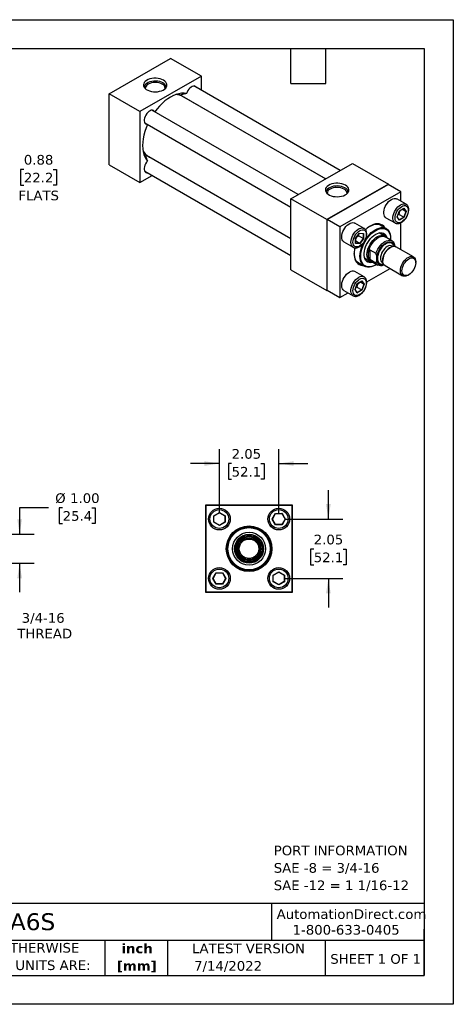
# Model space of a CAD drawing. Header units: inches. Extents: x 0 to 44, y 0 to 34.
# Tile 3 of 3: x 29 to 44, y 0 to 34. Entities that reach past the tile are written whole.
import ezdxf

# ---------------------------------------------------------------- set-up
doc = ezdxf.new("R2010")
doc.units = ezdxf.units.IN
doc.header["$LTSCALE"] = 4
doc.header["$MEASUREMENT"] = 0
doc.linetypes.add('SLD-Solid', pattern=[0])
doc.layers.add('DIMENSIONS', color=140, linetype='SLD-Solid', lineweight=25)
doc.layers.add('TEXT', color=140, linetype='SLD-Solid', lineweight=25)
doc.styles.add('SLDTEXTSTYLE0', font='VERDANA.TTF')
doc.styles.add('SLDTEXTSTYLE1', font='VERDANAB.TTF')
doc.dimstyles.new('SLDDIMSTYLE2', dxfattribs={"dimtxt": 0.339844, "dimasz": 0.52, "dimexe": 0, "dimexo": 0.0625, "dimgap": 0.084961, "dimtad": 0, "dimtih": 1, "dimtoh": 1, "dimrnd": 1e-09, "dimzin": 12, "dimdsep": 46, "dimtxsty": 'SLDTEXTSTYLE0', "dimsah": 1, "dimcen": 0.09, "dimadec": 0, "dimazin": 3, "dimtfac": 1, "dimtmove": 0, "dimatfit": 0, "dimfxl": 0, "dimfrac": 2, "dimtolj": 1, "dimtzin": 12, "dimarcsym": 0})
doc.dimstyles.new('SLDDIMSTYLE3', dxfattribs={"dimtxt": 0.339844, "dimasz": 0.52, "dimexe": 0, "dimexo": 0.0625, "dimgap": 0.084961, "dimtad": 0, "dimtih": 1, "dimtoh": 1, "dimrnd": 1e-09, "dimzin": 4, "dimdsep": 46, "dimtxsty": 'SLDTEXTSTYLE0', "dimsah": 1, "dimcen": 0.09, "dimadec": 0, "dimazin": 1, "dimtfac": 1, "dimtmove": 0, "dimatfit": 0, "dimfxl": 0, "dimfrac": 2, "dimtolj": 1, "dimtzin": 12, "dimarcsym": 0})
doc.dimstyles.new('SLDDIMSTYLE4', dxfattribs={"dimtxt": 0.339844, "dimasz": 0.52, "dimexe": 0, "dimexo": 0.0625, "dimgap": 0.084961, "dimtad": 0, "dimtih": 1, "dimtoh": 1, "dimrnd": 1e-09, "dimdsep": 46, "dimtxsty": 'SLDTEXTSTYLE0', "dimsah": 1, "dimcen": 0.09, "dimadec": 0, "dimazin": 2, "dimtfac": 1, "dimtmove": 0, "dimatfit": 0, "dimfxl": 0, "dimfrac": 2, "dimtolj": 1, "dimtzin": 12, "dimarcsym": 0})

# ---------------------------------------------------------------- blocks, each defined once
blk = doc.blocks.new('SW_NOTE_0')
at = {"layer": 'TEXT', "color": 0, "char_height": 0.33333, "attachment_point": 1, "style": 'SLDTEXTSTYLE0'}
for s, insert in [('PORT INFORMATION', (0, 0.423)), ('SAE -8 = 3/4-16', (0, -0.179)), ('SAE -12 = 1 1/16-12', (0, -0.78))]:
    blk.add_mtext(s, dxfattribs=dict(at, insert=insert))
blk = doc.blocks.new('SW_NOTE_0_1')
at = {"layer": 'TEXT', "color": 0, "char_height": 0.3333, "attachment_point": 2, "style": 'SLDTEXTSTYLE1'}
for s, insert in [('inch', (0.5, 0.423)), ('[mm]', (0.489, -0.179))]:
    blk.add_mtext(s, dxfattribs=dict(at, insert=insert))
blk = doc.blocks.new('SW_NOTE_0_2')
at = {"layer": 'TEXT', "color": 0, "char_height": 0.33333, "attachment_point": 1, "style": 'SLDTEXTSTYLE0'}
for s, insert in [('UNLESS OTHERWISE ', (0, 0.423)), ('SPECIFIED UNITS ARE:', (0, -0.179))]:
    blk.add_mtext(s, dxfattribs=dict(at, insert=insert))
blk = doc.blocks.new('_D_3')
at = {"layer": 'DIMENSIONS'}
for p, q in [((27.725, 16.107), (27.725, 17.107)), ((26.311, 16.107), (28.225, 16.107)), ((26.311, 15.357), (28.225, 15.357)), ((27.725, 13.086), (27.725, 15.357)), ((28.725, 13.086), (27.725, 13.086))]:
    blk.add_line(p, q, dxfattribs=at)
for points in [[(27.725, 16.107), (27.805, 16.627), (27.645, 16.627)], [(27.725, 15.357), (27.645, 14.837), (27.805, 14.837)]]:
    blk.add_solid(points, dxfattribs=at)
at = {"layer": 'DIMENSIONS', "char_height": 0.3333, "attachment_point": 1, "style": 'SLDTEXTSTYLE0'}
for s, insert in [('3/4-16', (29.108, 13.509)), ('THREAD', (28.954, 12.969))]:
    blk.add_mtext(s, dxfattribs=dict(at, insert=insert))
blk = doc.blocks.new('_D_4')
at = {"layer": 'DIMENSIONS'}
for p, q in [((30.036, 17.147), (29.036, 17.147)), ((29.036, 17.147), (29.036, 16.232)), ((30.521, 17.147), (30.406, 17.147)), ((30.406, 17.147), (30.406, 16.607)), ((31.53, 17.147), (31.645, 17.147)), ((31.645, 17.147), (31.645, 16.607)), ((30.406, 16.607), (30.521, 16.607)), ((31.645, 16.607), (31.53, 16.607)), ((24.806, 16.232), (27.605, 16.232)), ((27.845, 16.232), (29.536, 16.232)), ((24.806, 15.232), (27.605, 15.232)), ((27.845, 15.232), (29.536, 15.232)), ((29.036, 15.232), (29.036, 14.232))]:
    blk.add_line(p, q, dxfattribs=at)
for points in [[(29.036, 16.232), (29.116, 16.752), (28.956, 16.752)], [(29.036, 15.232), (28.956, 14.712), (29.116, 14.712)]]:
    blk.add_solid(points, dxfattribs=at)
at = {"layer": 'DIMENSIONS', "char_height": 0.3333, "attachment_point": 1, "style": 'SLDTEXTSTYLE0'}
for s, insert in [('%%c', (30.264, 17.646)), ('1.00', (30.777, 17.646)), ('25.4', (30.521, 17.03))]:
    blk.add_mtext(s, dxfattribs=dict(at, insert=insert))
blk = doc.blocks.new('_D_6')
at = {"layer": 'DIMENSIONS'}
for p, q in [((35.928, 16.957), (35.928, 19.174)), ((37.978, 16.957), (37.978, 19.174)), ((35.928, 18.674), (34.928, 18.674)), ((36.352, 18.674), (36.238, 18.674)), ((36.238, 18.674), (36.238, 18.134)), ((37.362, 18.674), (37.476, 18.674)), ((37.476, 18.674), (37.476, 18.134)), ((37.978, 18.674), (38.978, 18.674)), ((36.238, 18.134), (36.352, 18.134)), ((37.476, 18.134), (37.362, 18.134))]:
    blk.add_line(p, q, dxfattribs=at)
for points in [[(35.928, 18.674), (35.408, 18.754), (35.408, 18.594)], [(37.978, 18.674), (38.498, 18.594), (38.498, 18.754)]]:
    blk.add_solid(points, dxfattribs=at)
at = {"layer": 'DIMENSIONS', "char_height": 0.3333, "attachment_point": 1, "style": 'SLDTEXTSTYLE0'}
for s, insert in [('2.05', (36.352, 19.174)), ('52.1', (36.352, 18.557))]:
    blk.add_mtext(s, dxfattribs=dict(at, insert=insert))
blk = doc.blocks.new('_D_7')
at = {"layer": 'DIMENSIONS'}
for p, q in [((39.69, 16.757), (39.69, 17.757)), ((38.178, 16.757), (40.19, 16.757)), ((39.185, 15.717), (39.071, 15.717)), ((39.071, 15.717), (39.071, 15.177)), ((40.195, 15.717), (40.309, 15.717)), ((40.309, 15.717), (40.309, 15.177)), ((39.071, 15.177), (39.185, 15.177)), ((40.309, 15.177), (40.195, 15.177)), ((38.178, 14.707), (40.19, 14.707)), ((39.69, 14.707), (39.69, 13.707))]:
    blk.add_line(p, q, dxfattribs=at)
for points in [[(39.69, 16.757), (39.77, 17.277), (39.61, 17.277)], [(39.69, 14.707), (39.61, 14.187), (39.77, 14.187)]]:
    blk.add_solid(points, dxfattribs=at)
at = {"layer": 'DIMENSIONS', "char_height": 0.3333, "attachment_point": 1, "style": 'SLDTEXTSTYLE0'}
for s, insert in [('2.05', (39.185, 16.217)), ('52.1', (39.185, 15.601))]:
    blk.add_mtext(s, dxfattribs=dict(at, insert=insert))
blk = doc.blocks.new('_D_10')
at = {"layer": 'DIMENSIONS'}
for p, q in [((29.182, 28.83), (29.068, 28.83)), ((29.068, 28.83), (29.068, 28.29)), ((30.192, 28.83), (30.306, 28.83)), ((30.306, 28.83), (30.306, 28.29)), ((28.725, 28.512), (27.725, 28.512)), ((27.725, 28.512), (27.725, 27.013)), ((29.068, 28.29), (29.182, 28.29)), ((30.306, 28.29), (30.192, 28.29)), ((25.225, 27.013), (28.225, 27.013)), ((25.225, 26.138), (28.225, 26.138)), ((27.725, 26.138), (27.725, 25.138))]:
    blk.add_line(p, q, dxfattribs=at)
for points in [[(27.725, 27.013), (27.805, 27.533), (27.645, 27.533)], [(27.725, 26.138), (27.645, 25.618), (27.805, 25.618)]]:
    blk.add_solid(points, dxfattribs=at)
at = {"layer": 'DIMENSIONS', "char_height": 0.3333, "attachment_point": 1, "style": 'SLDTEXTSTYLE0'}
for s, insert in [('0.88', (29.182, 29.33)), ('22.2', (29.182, 28.713)), ('FLATS', (28.994, 28.097))]:
    blk.add_mtext(s, dxfattribs=dict(at, insert=insert))

msp = doc.modelspace()

# ---------------------------------------------------------------- linework, layer by layer
at = {"color": 7, "linetype": 'SLD-Solid'}
for p, q in [((0, 34), (44, 34)), ((44, 34), (44, 0)), ((44, 0), (0, 0))]:
    msp.add_line(p, q, dxfattribs=at)
for p, q in [((32.125, 31.438), (34.246, 32.662)), ((35.307, 32.05), (34.246, 32.662)), ((35.307, 32.05), (33.185, 30.825)), ((35.307, 31.563), (35.307, 32.05)), ((40.1, 28.796), (35.051, 31.711)), ((32.125, 28.988), (32.125, 31.438)), ((33.185, 30.825), (32.125, 31.438)), ((34.616, 31.385), (39.6, 28.508)), ((39.588, 28.501), (34.641, 31.356)), ((34.74, 31.299), (34.699, 31.337)), ((35.178, 31.046), (35.173, 31.063)), ((35.307, 30.972), (35.307, 30.986)), ((33.185, 30.825), (33.185, 28.376)), ((38.65, 27.959), (33.602, 30.874)), ((33.352, 30.441), (38.4, 27.526)), ((38.4, 26.43), (33.417, 29.307)), ((33.454, 29.299), (38.4, 26.444)), ((33.499, 29.259), (33.553, 29.242)), ((32.125, 28.988), (33.185, 28.376)), ((33.973, 28.985), (33.99, 28.99)), ((34.107, 28.908), (34.119, 28.915)), ((38.4, 27.815), (40.522, 29.04)), ((40.522, 29.04), (41.759, 28.325)), ((33.185, 28.376), (33.607, 28.619)), ((33.352, 28.767), (38.4, 25.852)), ((41.759, 28.325), (39.638, 27.101)), ((39.645, 27.097), (41.752, 28.313)), ((42.194, 28.058), (41.752, 28.313)), ((41.759, 28.309), (41.759, 28.325)), ((42.194, 28.058), (40.087, 26.842)), ((42.194, 27.732), (42.194, 28.058)), ((38.4, 25.365), (38.4, 27.815)), ((39.638, 27.101), (38.4, 27.815)), ((42.371, 27.63), (42.053, 27.813)), ((42.371, 27.63), (42.375, 27.627)), ((42.059, 27.192), (42.139, 27.398)), ((42.062, 27.195), (42.14, 27.396)), ((42.122, 27.276), (42.087, 27.261)), ((42.29, 27.179), (42.122, 27.276)), ((42.139, 27.398), (42.298, 27.49)), ((42.139, 27.396), (42.295, 27.485)), ((42.366, 27.376), (42.236, 27.451)), ((42.366, 27.376), (42.29, 27.179)), ((42.291, 27.483), (42.366, 27.376)), ((42.298, 27.49), (42.378, 27.377)), ((42.378, 27.377), (42.298, 27.171)), ((39.638, 27.101), (39.638, 24.651)), ((40.087, 26.842), (39.645, 27.097)), ((39.645, 24.663), (39.645, 27.097)), ((40.921, 26.793), (40.603, 26.976)), ((41.683, 26.785), (41.438, 26.927)), ((41.678, 27.164), (41.996, 26.98)), ((42.139, 27.079), (42.059, 27.192)), ((42.138, 27.089), (42.062, 27.197)), ((42.29, 27.179), (42.137, 27.091)), ((42.298, 27.171), (42.139, 27.079)), ((42.194, 26.058), (42.194, 26.989)), ((40.087, 26.842), (40.087, 24.408)), ((40.631, 26.46), (40.769, 26.632)), ((40.633, 26.46), (40.768, 26.628)), ((40.724, 26.573), (40.728, 26.536)), ((40.896, 26.439), (40.728, 26.536)), ((40.767, 26.627), (40.898, 26.615)), ((40.769, 26.632), (40.907, 26.62)), ((40.896, 26.615), (40.896, 26.439)), ((40.907, 26.62), (40.907, 26.435)), ((41.624, 26.531), (41.438, 26.639)), ((40.228, 26.327), (40.546, 26.143)), ((40.631, 26.275), (40.631, 26.46)), ((40.769, 26.263), (40.631, 26.275)), ((40.633, 26.281), (40.633, 26.46)), ((40.763, 26.274), (40.633, 26.349)), ((40.763, 26.274), (40.633, 26.286)), ((40.896, 26.439), (40.763, 26.274)), ((40.907, 26.435), (40.769, 26.263)), ((41.885, 26.362), (41.647, 26.499)), ((41.838, 26.426), (41.838, 26.442)), ((41.912, 26.171), (41.89, 26.184)), ((41.074, 25.79), (41.074, 25.987)), ((41.118, 26.058), (41.333, 25.933)), ((41.118, 26.058), (41.118, 25.72)), ((41.834, 26.139), (41.803, 26.121)), ((42.626, 25.809), (42.021, 26.158)), ((40.689, 25.628), (40.933, 25.487)), ((40.938, 25.773), (41.124, 25.665)), ((41.333, 25.595), (41.118, 25.72)), ((41.163, 25.661), (41.401, 25.524)), ((41.308, 25.524), (41.322, 25.533)), ((41.361, 25.684), (41.361, 25.813)), ((41.558, 25.609), (41.58, 25.596)), ((41.568, 25.715), (41.568, 25.68)), ((41.646, 25.508), (42.251, 25.159)), ((42.703, 25.605), (42.703, 25.637)), ((38.4, 25.365), (39.638, 24.651)), ((40.921, 25.119), (40.603, 25.303)), ((41.012, 24.943), (41.819, 25.408)), ((41.678, 25.49), (41.673, 25.493)), ((41.678, 25.49), (41.996, 25.306)), ((41.996, 25.306), (41.991, 25.309)), ((42.438, 25.178), (42.466, 25.194)), ((40.609, 24.681), (40.689, 24.887)), ((40.612, 24.684), (40.69, 24.885)), ((40.689, 24.887), (40.849, 24.979)), ((40.69, 24.885), (40.845, 24.974)), ((40.917, 24.865), (40.786, 24.941)), ((40.917, 24.865), (40.84, 24.668)), ((40.841, 24.972), (40.917, 24.865)), ((40.849, 24.979), (40.929, 24.866)), ((40.929, 24.866), (40.849, 24.66)), ((39.638, 24.651), (39.652, 24.659)), ((39.645, 24.663), (40.087, 24.408)), ((40.087, 24.408), (40.369, 24.571)), ((40.228, 24.653), (40.546, 24.469)), ((40.689, 24.568), (40.609, 24.681)), ((40.688, 24.578), (40.613, 24.686)), ((40.672, 24.765), (40.638, 24.75)), ((40.672, 24.765), (40.84, 24.668)), ((40.84, 24.668), (40.687, 24.58)), ((40.849, 24.66), (40.689, 24.568)), ((40.546, 24.469), (40.542, 24.472)), ((35.453, 17.232), (35.453, 14.232)), ((38.453, 17.232), (35.453, 17.232)), ((35.463, 17.222), (35.463, 14.242)), ((38.443, 17.222), (35.463, 17.222)), ((38.443, 14.242), (38.443, 17.222)), ((38.453, 14.232), (38.453, 17.232)), ((35.732, 16.87), (35.928, 16.983)), ((35.732, 16.644), (35.732, 16.87)), ((35.732, 16.87), (35.74, 16.865)), ((35.74, 16.865), (35.928, 16.974)), ((35.74, 16.649), (35.74, 16.865)), ((35.928, 16.983), (36.123, 16.87)), ((35.928, 16.983), (35.928, 16.974)), ((35.928, 16.974), (36.115, 16.865)), ((36.123, 16.87), (36.115, 16.865)), ((36.115, 16.865), (36.115, 16.649)), ((36.123, 16.87), (36.123, 16.644)), ((37.752, 16.757), (37.865, 16.953)), ((37.865, 16.562), (37.752, 16.757)), ((37.752, 16.757), (37.761, 16.757)), ((37.761, 16.757), (37.87, 16.945)), ((37.87, 16.57), (37.761, 16.757)), ((37.865, 16.953), (38.091, 16.953)), ((37.87, 16.945), (37.865, 16.953)), ((37.87, 16.945), (38.086, 16.945)), ((38.091, 16.953), (38.086, 16.945)), ((38.086, 16.945), (38.194, 16.757)), ((38.194, 16.757), (38.086, 16.57)), ((38.091, 16.953), (38.204, 16.757)), ((38.204, 16.757), (38.091, 16.562)), ((38.204, 16.757), (38.194, 16.757)), ((35.74, 16.649), (35.732, 16.644)), ((35.928, 16.531), (35.732, 16.644)), ((35.928, 16.54), (35.74, 16.649)), ((36.115, 16.649), (35.928, 16.54)), ((36.123, 16.644), (35.928, 16.531)), ((35.928, 16.531), (35.928, 16.54)), ((36.123, 16.644), (36.115, 16.649)), ((37.865, 16.562), (37.87, 16.57)), ((38.091, 16.562), (37.865, 16.562)), ((38.086, 16.57), (37.87, 16.57)), ((38.091, 16.562), (38.086, 16.57)), ((36.484, 15.611), (36.484, 15.853)), ((36.515, 15.653), (36.515, 15.811)), ((37.39, 15.811), (37.39, 15.653)), ((37.422, 15.853), (37.422, 15.611)), ((35.702, 14.707), (35.815, 14.903)), ((35.815, 14.512), (35.702, 14.707)), ((35.702, 14.707), (35.711, 14.707)), ((35.711, 14.707), (35.82, 14.895)), ((35.82, 14.52), (35.711, 14.707)), ((35.815, 14.903), (36.041, 14.903)), ((35.815, 14.903), (35.82, 14.895)), ((35.82, 14.895), (36.036, 14.895)), ((36.041, 14.903), (36.036, 14.895)), ((36.036, 14.895), (36.144, 14.707)), ((36.144, 14.707), (36.036, 14.52)), ((36.041, 14.903), (36.154, 14.707)), ((36.154, 14.707), (36.041, 14.512)), ((36.154, 14.707), (36.144, 14.707)), ((37.782, 14.82), (37.978, 14.933)), ((37.782, 14.594), (37.782, 14.82)), ((37.782, 14.82), (37.79, 14.815)), ((37.79, 14.815), (37.978, 14.924)), ((37.79, 14.599), (37.79, 14.815)), ((37.978, 14.933), (38.173, 14.82)), ((37.978, 14.933), (37.978, 14.924)), ((37.978, 14.924), (38.165, 14.815)), ((38.165, 14.815), (38.173, 14.82)), ((38.165, 14.815), (38.165, 14.599)), ((38.173, 14.82), (38.173, 14.594)), ((35.815, 14.512), (35.82, 14.52)), ((36.041, 14.512), (35.815, 14.512)), ((36.036, 14.52), (35.82, 14.52)), ((36.036, 14.52), (36.041, 14.512)), ((37.782, 14.594), (37.79, 14.599)), ((37.978, 14.481), (37.782, 14.594)), ((37.978, 14.49), (37.79, 14.599)), ((38.165, 14.599), (37.978, 14.49)), ((38.173, 14.594), (37.978, 14.481)), ((37.978, 14.481), (37.978, 14.49)), ((38.173, 14.594), (38.165, 14.599)), ((35.453, 14.232), (38.453, 14.232)), ((35.463, 14.242), (38.443, 14.242))]:
    msp.add_line(p, q)
at = {"flags": 128}
for points in [[(34.003, 31.909), (33.947, 31.936), (33.884, 31.957), (33.815, 31.971), (33.743, 31.978), (33.67, 31.977), (33.599, 31.968), (33.532, 31.953), (33.47, 31.93), (33.417, 31.902), (33.372, 31.868), (33.339, 31.831), (33.319, 31.791), (33.31, 31.749), (33.315, 31.707), (33.333, 31.667), (33.363, 31.628), (33.405, 31.594), (33.456, 31.564), (33.516, 31.54), (33.582, 31.523), (33.652, 31.513), (33.725, 31.51), (33.797, 31.515), (33.867, 31.527), (33.932, 31.546), (33.989, 31.571), (34.038, 31.602), (34.077, 31.638), (34.104, 31.677), (34.119, 31.718), (34.12, 31.76), (34.109, 31.801), (34.085, 31.841), (34.049, 31.877), (34.003, 31.909)], [(33.984, 31.817), (33.93, 31.843), (33.869, 31.862), (33.803, 31.875), (33.733, 31.881), (33.663, 31.879), (33.595, 31.87), (33.532, 31.853), (33.474, 31.83), (33.424, 31.802), (33.385, 31.769), (33.357, 31.732), (33.341, 31.693), (33.337, 31.66)], [(33.959, 31.774), (33.907, 31.799), (33.847, 31.817), (33.783, 31.828), (33.716, 31.832), (33.649, 31.828), (33.584, 31.817), (33.525, 31.799), (33.473, 31.774), (33.43, 31.744), (33.398, 31.71), (33.379, 31.672), (33.372, 31.634), (33.373, 31.619)], [(35.141, 31.659), (35.129, 31.676), (35.104, 31.698), (35.072, 31.709), (35.035, 31.709), (34.995, 31.697), (34.953, 31.674), (34.913, 31.641), (34.875, 31.6), (34.843, 31.552), (34.816, 31.501), (34.796, 31.448)], [(34.796, 31.448), (34.714, 31.459), (34.626, 31.458), (34.534, 31.444), (34.44, 31.418), (34.344, 31.379), (34.246, 31.329), (34.149, 31.267), (34.052, 31.194), (33.958, 31.111), (33.866, 31.02), (33.779, 30.919), (33.7, 30.817)], [(34.602, 31.394), (34.528, 31.417), (34.464, 31.426)], [(33.691, 30.822), (33.677, 30.843), (33.65, 30.864), (33.617, 30.873), (33.579, 30.871), (33.539, 30.858), (33.498, 30.833), (33.458, 30.799), (33.421, 30.756), (33.389, 30.708), (33.363, 30.656), (33.345, 30.603), (33.335, 30.551), (33.334, 30.503), (33.343, 30.462), (33.36, 30.428), (33.384, 30.404), (33.416, 30.391), (33.441, 30.389)], [(33.45, 30.384), (33.401, 30.265), (33.358, 30.139), (33.324, 30.014), (33.3, 29.89), (33.285, 29.771), (33.28, 29.655), (33.285, 29.546), (33.3, 29.443), (33.324, 29.348), (33.358, 29.262), (33.401, 29.185), (33.452, 29.119)], [(33.305, 29.418), (33.345, 29.367), (33.401, 29.315)], [(33.452, 29.119), (33.416, 29.076), (33.384, 29.027), (33.36, 28.975), (33.343, 28.921), (33.334, 28.87), (33.335, 28.823), (33.345, 28.782), (33.363, 28.75), (33.389, 28.728), (33.421, 28.717), (33.441, 28.715)], [(40.278, 28.287), (40.222, 28.314), (40.159, 28.334), (40.09, 28.348), (40.018, 28.355), (39.946, 28.354), (39.875, 28.345), (39.807, 28.33), (39.746, 28.307), (39.692, 28.279), (39.648, 28.246), (39.615, 28.208), (39.594, 28.168), (39.586, 28.126), (39.591, 28.085), (39.608, 28.044), (39.639, 28.006), (39.68, 27.971), (39.731, 27.942), (39.791, 27.918), (39.857, 27.9), (39.928, 27.89), (40, 27.887), (40.073, 27.892), (40.142, 27.904), (40.207, 27.923), (40.265, 27.948), (40.314, 27.979), (40.353, 28.015), (40.38, 28.054), (40.394, 28.095), (40.396, 28.137), (40.384, 28.178), (40.36, 28.218), (40.325, 28.255), (40.278, 28.287)], [(40.259, 28.194), (40.205, 28.22), (40.144, 28.24), (40.078, 28.252), (40.009, 28.258), (39.939, 28.256), (39.871, 28.247), (39.807, 28.231), (39.749, 28.208), (39.7, 28.179), (39.66, 28.146), (39.632, 28.109), (39.616, 28.07), (39.613, 28.038)], [(40.234, 28.151), (40.182, 28.176), (40.123, 28.194), (40.058, 28.206), (39.991, 28.209), (39.924, 28.206), (39.86, 28.194), (39.8, 28.176), (39.748, 28.151), (39.705, 28.121), (39.674, 28.087), (39.654, 28.05), (39.647, 28.011), (39.648, 27.996)], [(41.678, 27.164), (41.653, 27.182), (41.628, 27.215), (41.61, 27.257), (41.601, 27.308), (41.601, 27.364), (41.61, 27.425), (41.628, 27.488), (41.653, 27.551), (41.686, 27.612), (41.725, 27.668), (41.769, 27.719), (41.816, 27.761), (41.865, 27.795), (41.914, 27.818), (41.961, 27.829), (42.005, 27.829), (42.044, 27.818), (42.053, 27.813)], [(41.998, 26.979), (41.972, 26.998), (41.946, 27.031), (41.928, 27.074), (41.919, 27.124), (41.919, 27.181), (41.928, 27.241), (41.946, 27.304), (41.972, 27.367), (42.005, 27.428), (42.044, 27.485), (42.087, 27.535), (42.135, 27.578), (42.183, 27.611), (42.232, 27.634), (42.279, 27.646), (42.323, 27.646), (42.362, 27.634), (42.371, 27.63)], [(40.228, 26.327), (40.22, 26.332), (40.19, 26.36), (40.168, 26.398), (40.155, 26.445), (40.15, 26.499), (40.155, 26.557), (40.168, 26.62), (40.19, 26.683), (40.22, 26.745), (40.256, 26.804), (40.297, 26.858), (40.343, 26.904), (40.391, 26.942), (40.44, 26.971), (40.488, 26.988), (40.534, 26.994), (40.575, 26.988), (40.603, 26.976)], [(41.637, 26.812), (41.635, 26.816), (41.598, 26.865), (41.553, 26.904), (41.502, 26.932), (41.444, 26.948), (41.382, 26.953), (41.316, 26.946), (41.247, 26.927), (41.176, 26.896), (41.105, 26.855), (41.034, 26.804), (40.971, 26.749)], [(41.129, 26.87), (41.188, 26.899), (41.257, 26.923), (41.323, 26.936), (41.386, 26.936), (41.444, 26.925), (41.497, 26.902), (41.543, 26.868), (41.548, 26.863)], [(40.546, 26.143), (40.538, 26.149), (40.508, 26.177), (40.486, 26.215), (40.473, 26.261), (40.469, 26.315), (40.473, 26.374), (40.486, 26.436), (40.508, 26.499), (40.538, 26.561), (40.574, 26.62), (40.615, 26.674), (40.661, 26.721), (40.709, 26.759), (40.758, 26.787), (40.806, 26.804), (40.852, 26.81), (40.893, 26.805), (40.921, 26.793)], [(41.353, 25.551), (41.322, 25.533), (41.255, 25.499), (41.188, 25.476), (41.125, 25.464), (41.064, 25.463), (41.008, 25.474), (40.957, 25.496), (40.913, 25.529), (40.875, 25.572), (40.845, 25.625), (40.824, 25.686), (40.811, 25.755), (40.806, 25.83), (40.811, 25.911), (40.824, 25.995), (40.845, 26.081), (40.875, 26.168), (40.913, 26.255), (40.957, 26.339), (41.008, 26.419), (41.064, 26.495), (41.125, 26.565), (41.188, 26.626), (41.255, 26.68), (41.322, 26.724)], [(41.228, 25.623), (41.204, 25.617), (41.148, 25.61), (41.096, 25.615), (41.049, 25.631), (41.008, 25.658), (40.974, 25.696), (40.948, 25.743), (40.931, 25.799), (40.922, 25.863), (40.922, 25.932), (40.931, 26.005), (40.948, 26.082), (40.974, 26.159), (41.008, 26.236), (41.049, 26.31), (41.096, 26.381), (41.148, 26.445), (41.204, 26.503), (41.262, 26.552), (41.322, 26.592), (41.382, 26.621), (41.44, 26.639), (41.496, 26.646), (41.548, 26.642), (41.595, 26.625), (41.636, 26.598), (41.67, 26.561), (41.696, 26.513), (41.712, 26.462)], [(40.961, 26.398), (40.985, 26.436), (41.043, 26.513), (41.105, 26.585), (41.171, 26.648), (41.239, 26.703), (41.308, 26.748), (41.377, 26.783), (41.445, 26.807), (41.511, 26.819), (41.573, 26.819), (41.63, 26.808), (41.683, 26.785), (41.728, 26.752), (41.767, 26.707), (41.797, 26.653), (41.82, 26.59), (41.833, 26.52), (41.838, 26.442)], [(41.021, 25.894), (41.025, 25.962), (41.039, 26.034), (41.061, 26.107), (41.092, 26.18), (41.129, 26.251), (41.174, 26.318), (41.223, 26.379), (41.276, 26.433), (41.332, 26.479), (41.389, 26.514), (41.445, 26.539), (41.5, 26.552), (41.551, 26.554), (41.598, 26.543), (41.639, 26.521), (41.673, 26.489), (41.68, 26.479)], [(41.074, 25.987), (41.092, 26.059), (41.119, 26.132), (41.154, 26.203), (41.196, 26.271), (41.243, 26.334), (41.295, 26.39), (41.349, 26.437), (41.405, 26.475), (41.462, 26.502), (41.516, 26.518), (41.568, 26.522), (41.615, 26.513), (41.647, 26.499)], [(41.322, 26.724), (41.389, 26.758), (41.455, 26.781), (41.519, 26.792), (41.58, 26.793), (41.636, 26.782), (41.687, 26.76), (41.731, 26.727), (41.769, 26.684), (41.799, 26.631), (41.82, 26.57), (41.833, 26.501), (41.838, 26.426), (41.837, 26.39)], [(41.595, 26.548), (41.594, 26.565), (41.587, 26.624)], [(41.308, 25.524), (41.239, 25.49), (41.171, 25.466), (41.105, 25.454), (41.043, 25.453), (40.985, 25.465), (40.933, 25.487), (40.887, 25.521), (40.849, 25.565), (40.818, 25.619), (40.796, 25.682), (40.782, 25.753), (40.778, 25.83), (40.782, 25.913), (40.796, 25.999), (40.818, 26.088), (40.849, 26.177), (40.887, 26.266), (40.902, 26.297)], [(41.333, 25.933), (41.361, 26.005), (41.396, 26.074), (41.437, 26.14), (41.484, 26.201), (41.534, 26.255), (41.588, 26.301), (41.643, 26.338), (41.698, 26.365), (41.751, 26.38), (41.802, 26.385), (41.849, 26.378), (41.89, 26.359), (41.925, 26.33), (41.952, 26.291)], [(41.361, 25.813), (41.376, 25.882), (41.399, 25.953), (41.43, 26.022), (41.469, 26.089), (41.514, 26.151), (41.563, 26.206), (41.616, 26.253), (41.671, 26.29), (41.725, 26.316), (41.778, 26.33), (41.827, 26.332), (41.872, 26.322), (41.911, 26.3), (41.942, 26.266), (41.966, 26.223), (41.98, 26.17)], [(41.892, 26.183), (41.89, 26.184), (41.854, 26.197), (41.813, 26.199), (41.769, 26.189), (41.724, 26.167), (41.678, 26.136), (41.634, 26.095), (41.593, 26.046), (41.558, 25.992), (41.528, 25.934), (41.507, 25.875), (41.493, 25.816), (41.489, 25.761)], [(40.609, 26.122), (40.597, 26.063), (40.585, 25.975), (40.583, 25.891), (40.59, 25.813), (40.606, 25.741), (40.63, 25.678), (40.663, 25.624), (40.704, 25.58), (40.752, 25.547), (40.807, 25.525), (40.867, 25.514), (40.888, 25.513)], [(40.799, 25.565), (40.792, 25.567), (40.74, 25.59), (40.693, 25.624), (40.654, 25.669), (40.623, 25.723), (40.601, 25.787), (40.587, 25.858), (40.583, 25.924)], [(41.197, 25.642), (41.174, 25.646), (41.129, 25.662), (41.092, 25.69), (41.061, 25.728), (41.039, 25.775), (41.025, 25.831), (41.021, 25.894)], [(41.646, 25.508), (41.638, 25.513), (41.608, 25.542), (41.586, 25.58), (41.573, 25.626), (41.568, 25.68), (41.573, 25.739), (41.586, 25.801), (41.608, 25.864), (41.638, 25.926), (41.674, 25.985), (41.715, 26.039), (41.761, 26.085), (41.809, 26.124), (41.858, 26.152), (41.906, 26.169), (41.952, 26.175), (41.993, 26.169), (42.021, 26.158)], [(41.025, 25.651), (41.047, 25.659), (41.095, 25.682)], [(41.615, 25.533), (41.588, 25.521), (41.534, 25.506), (41.484, 25.501), (41.437, 25.508), (41.396, 25.527), (41.361, 25.556), (41.333, 25.595)], [(42.173, 25.331), (42.178, 25.39), (42.191, 25.452), (42.213, 25.515), (42.242, 25.577), (42.278, 25.636), (42.32, 25.69), (42.366, 25.736), (42.414, 25.775), (42.463, 25.803), (42.511, 25.82), (42.556, 25.826), (42.598, 25.82), (42.634, 25.803), (42.664, 25.775), (42.686, 25.737), (42.699, 25.691), (42.703, 25.637), (42.703, 25.637)], [(42.229, 25.331), (42.233, 25.387), (42.247, 25.446), (42.269, 25.506), (42.298, 25.565), (42.334, 25.619), (42.375, 25.668), (42.42, 25.71), (42.466, 25.742), (42.512, 25.763), (42.557, 25.773), (42.598, 25.772), (42.634, 25.758), (42.663, 25.734), (42.685, 25.699), (42.699, 25.656), (42.703, 25.605), (42.699, 25.549), (42.685, 25.489), (42.663, 25.429), (42.634, 25.371), (42.598, 25.316), (42.557, 25.267), (42.512, 25.226), (42.466, 25.194), (42.42, 25.172), (42.375, 25.162), (42.334, 25.164), (42.298, 25.177), (42.269, 25.202), (42.247, 25.236), (42.233, 25.28), (42.229, 25.331)], [(40.228, 24.653), (40.204, 24.671), (40.178, 24.704), (40.16, 24.747), (40.151, 24.797), (40.151, 24.854), (40.16, 24.914), (40.178, 24.977), (40.204, 25.04), (40.237, 25.101), (40.276, 25.157), (40.32, 25.208), (40.367, 25.251), (40.415, 25.284)], [(42.438, 25.178), (42.414, 25.165), (42.366, 25.147), (42.32, 25.141), (42.278, 25.147), (42.242, 25.164), (42.213, 25.192), (42.191, 25.23), (42.178, 25.277), (42.173, 25.331)], [(40.542, 24.472), (40.522, 24.487), (40.496, 24.521), (40.479, 24.563), (40.47, 24.613), (40.47, 24.67), (40.479, 24.731), (40.496, 24.794), (40.522, 24.856), (40.555, 24.917), (40.594, 24.974), (40.638, 25.024), (40.685, 25.067), (40.734, 25.1)]]:
    msp.add_lwpolyline(points, dxfattribs=at)
for centre, radius in [((35.928, 16.757), 0.375), ((37.978, 16.757), 0.375), ((36.953, 15.732), 0.788), ((36.953, 15.732), 0.758), ((36.953, 15.732), 0.75), ((36.953, 15.732), 0.729), ((36.953, 15.732), 0.568), ((36.953, 15.732), 0.501), ((36.953, 15.732), 0.5), ((36.953, 15.732), 0.375), ((36.953, 15.732), 0.336), ((35.928, 14.707), 0.375), ((37.978, 14.707), 0.375)]:
    msp.add_circle(centre, radius)
for centre, radius, start, end in [((33.894, 31.623), 0.164, 358.5866, 66.8612), ((33.907, 31.645), 0.188, 4.5564, 66.041), ((34.428, 30.975), 0.437, 60.7578, 90.6562), ((34.695, 31.441), 0.104, 206.8885, 225.473), ((34.688, 31.446), 0.105, 255.9177, 273.0683), ((33.675, 29.672), 0.433, 209.2311, 239.3656), ((33.407, 29.21), 0.104, 74.5167, 93.1037), ((33.4, 29.214), 0.105, 26.9236, 44.0869), ((40.17, 28), 0.164, 358.5866, 66.8612), ((40.183, 28.023), 0.188, 4.5564, 66.041), ((41.419, 26.451), 0.241, 14.2477, 49.1126), ((41.516, 25.889), 0.453, 167.446, 192.554), ((42.078, 25.692), 0.51, 122.6112, 177.3942), ((41.091, 25.891), 0.249, 251.4851, 285.1653), ((41.267, 25.828), 0.197, 191.0742, 238.252), ((41.539, 25.699), 0.178, 184.8044, 294.4452), ((41.655, 25.744), 0.167, 174.3943, 234.1342), ((40.525, 25.139), 0.182, 64.4345, 126.876), ((40.843, 24.954), 0.183, 65.4419, 126.7767), ((36.953, 15.732), 0.484, 25.321, 154.679), ((36.953, 15.732), 0.445, 10.2745, 169.7255), ((36.953, 15.732), 0.484, 165.579, 194.421), ((36.953, 15.732), 0.445, 190.2745, 349.7255), ((36.953, 15.732), 0.484, 345.579, 14.421), ((36.953, 15.732), 0.484, 205.321, 334.679)]:
    msp.add_arc(centre, radius, start, end)
for centre, major_axis, ratio, start_param, end_param in [((42.133, 27.401), (0.00642, -0.0055), 0.218355, 0.076754, 0.708725), ((42.293, 27.493), (0.00197, 0.00892), 0.697855, 3.709862, 4.495341), ((42.373, 27.38), (0.00862, 0.00105), 0.565702, 3.786616, 5.357412), ((42.053, 27.195), (0.00862, 0.00105), 0.565702, 5.357412, 5.989383), ((42.133, 27.082), (0.00197, 0.00892), 0.697855, 4.495341, 5.714916), ((42.293, 27.174), (0.00642, -0.0055), 0.218355, 0.708725, 2.279522), ((40.763, 26.635), (-0.0034, 0.00799), 0.565779, 3.435482, 4.067474), ((40.902, 26.623), (0.00674, 0.00617), 0.697843, 3.709805, 4.929575), ((40.625, 26.463), (0.00798, -0.00281), 0.218224, 5.57449, 6.206482), ((40.625, 26.279), (0.00674, 0.00617), 0.697843, 4.929575, 5.714973), ((40.763, 26.266), (-0.0034, 0.00799), 0.565779, 4.067474, 5.63827), ((40.902, 26.438), (0.00798, -0.00281), 0.218224, 4.003694, 5.57449), ((40.683, 24.89), (0.00642, -0.0055), 0.218355, 0.076754, 0.708725), ((40.843, 24.983), (0.00197, 0.00892), 0.697855, 3.709862, 4.495341), ((40.923, 24.869), (0.00862, 0.00105), 0.565702, 3.786616, 5.357412), ((40.604, 24.685), (0.00862, 0.00105), 0.565702, 5.357412, 5.989383), ((40.683, 24.571), (0.00197, 0.00892), 0.697855, 4.495341, 5.714916), ((40.843, 24.663), (0.00642, -0.0055), 0.218355, 0.708725, 2.279522)]:
    msp.add_ellipse(centre, major_axis=major_axis, ratio=ratio, start_param=start_param, end_param=end_param)
for points, knots in [([(34.796, 31.448), (34.774, 31.444), (34.753, 31.441), (34.714, 31.433), (34.695, 31.429), (34.66, 31.421), (34.645, 31.417), (34.625, 31.409), (34.618, 31.406), (34.608, 31.4), (34.604, 31.397), (34.602, 31.394)], [0, 0, 0, 0, 0.25, 0.25, 0.5, 0.5, 0.75, 0.75, 0.875, 0.875, 1, 1, 1, 1]), ([(33.452, 29.119), (33.444, 29.14), (33.436, 29.16), (33.423, 29.198), (33.417, 29.216), (33.407, 29.251), (33.403, 29.267), (33.4, 29.288), (33.399, 29.294), (33.399, 29.306), (33.4, 29.311), (33.401, 29.315)], [0, 0, 0, 0, 0.25, 0.25, 0.5, 0.5, 0.75, 0.75, 0.875, 0.875, 1, 1, 1, 1]), ([(41.989, 27.152), (41.989, 27.222), (42.013, 27.304), (42.099, 27.453), (42.158, 27.515), (42.28, 27.585), (42.338, 27.591), (42.424, 27.541), (42.448, 27.487), (42.448, 27.417)], [0, 0, 0, 0, 0.25, 0.25, 0.5, 0.5, 0.75, 0.75, 1, 1, 1, 1]), ([(42.389, 27.186), (42.399, 27.205), (42.414, 27.232), (42.431, 27.274), (42.443, 27.309), (42.454, 27.351), (42.461, 27.393), (42.464, 27.436), (42.462, 27.478), (42.454, 27.518), (42.44, 27.556), (42.419, 27.589), (42.397, 27.613), (42.381, 27.622), (42.375, 27.625)], [0, 0, 0, 0, 0.116083, 0.16325, 0.2409, 0.320508, 0.404992, 0.492213, 0.581522, 0.672435, 0.764583, 0.857953, 0.953356, 1, 1, 1, 1]), ([(42.448, 27.417), (42.448, 27.347), (42.424, 27.265), (42.338, 27.116), (42.28, 27.054), (42.158, 26.984), (42.099, 26.978), (42.013, 27.028), (41.989, 27.081), (41.989, 27.152)], [0, 0, 0, 0, 0.25, 0.25, 0.5, 0.5, 0.75, 0.75, 1, 1, 1, 1]), ([(42.165, 27.411), (42.158, 27.399), (42.135, 27.359), (42.127, 27.31), (42.122, 27.276)], [0, 0, 0, 0, 0.298773, 1, 1, 1, 1]), ([(41.999, 26.979), (42.003, 26.977), (42.018, 26.967), (42.051, 26.959), (42.094, 26.957), (42.138, 26.965), (42.181, 26.981), (42.223, 27.004), (42.263, 27.033), (42.299, 27.066), (42.328, 27.098), (42.354, 27.131), (42.374, 27.16), (42.385, 27.18), (42.389, 27.186)], [0, 0, 0, 0, 0.03036, 0.138454, 0.239146, 0.341496, 0.443357, 0.54271, 0.6378, 0.739034, 0.813633, 0.878993, 0.960895, 1, 1, 1, 1]), ([(40.769, 26.182), (40.708, 26.147), (40.65, 26.141), (40.563, 26.191), (40.539, 26.244), (40.539, 26.385), (40.563, 26.467), (40.65, 26.616), (40.708, 26.678), (40.769, 26.713)], [0, 0, 0, 0, 0.25, 0.25, 0.5, 0.5, 0.75, 0.75, 1, 1, 1, 1]), ([(40.728, 26.536), (40.697, 26.51), (40.659, 26.48), (40.637, 26.44), (40.633, 26.433)], [0, 0, 0, 0, 0.821628, 1, 1, 1, 1]), ([(40.769, 26.713), (40.83, 26.748), (40.888, 26.754), (40.975, 26.704), (40.999, 26.651), (40.999, 26.51), (40.975, 26.428), (40.888, 26.279), (40.83, 26.217), (40.769, 26.182)], [0, 0, 0, 0, 0.25, 0.25, 0.5, 0.5, 0.75, 0.75, 1, 1, 1, 1]), ([(40.939, 26.349), (40.95, 26.368), (40.964, 26.395), (40.981, 26.437), (40.994, 26.472), (41.005, 26.514), (41.012, 26.556), (41.014, 26.599), (41.012, 26.641), (41.004, 26.681), (40.99, 26.719), (40.97, 26.752), (40.946, 26.777), (40.928, 26.788), (40.92, 26.792)], [0, 0, 0, 0, 0.114357, 0.160823, 0.237319, 0.315743, 0.398972, 0.484896, 0.572878, 0.662439, 0.753217, 0.8452, 0.939184, 1, 1, 1, 1]), ([(40.546, 26.144), (40.551, 26.142), (40.568, 26.13), (40.601, 26.122), (40.645, 26.12), (40.688, 26.128), (40.732, 26.144), (40.773, 26.167), (40.814, 26.196), (40.849, 26.229), (40.879, 26.262), (40.904, 26.294), (40.924, 26.323), (40.936, 26.343), (40.939, 26.349)], [0, 0, 0, 0, 0.039113, 0.146231, 0.246014, 0.34744, 0.448382, 0.546838, 0.64107, 0.74139, 0.815315, 0.880086, 0.961248, 1, 1, 1, 1]), ([(41.947, 26.173), (41.945, 26.183), (41.937, 26.213), (41.913, 26.25), (41.876, 26.282), (41.829, 26.299), (41.778, 26.3), (41.724, 26.286), (41.671, 26.261), (41.617, 26.224), (41.563, 26.176), (41.512, 26.115), (41.466, 26.045), (41.428, 25.971), (41.402, 25.896), (41.386, 25.824), (41.384, 25.782), (41.383, 25.761)], [0, 0, 0, 0, 0.039683, 0.109869, 0.181543, 0.253218, 0.323403, 0.390787, 0.454362, 0.517938, 0.585321, 0.655506, 0.727181, 0.798856, 0.869041, 0.936424, 1, 1, 1, 1]), ([(41.074, 25.987), (41.075, 25.995), (41.077, 26.002), (41.082, 26.017), (41.084, 26.025), (41.091, 26.039), (41.095, 26.046), (41.102, 26.054), (41.105, 26.056), (41.111, 26.059), (41.115, 26.06), (41.118, 26.058)], [0, 0, 0, 0, 0.25, 0.25, 0.5, 0.5, 0.75, 0.75, 0.875, 0.875, 1, 1, 1, 1]), ([(41.118, 25.72), (41.115, 25.721), (41.111, 25.724), (41.105, 25.73), (41.102, 25.734), (41.095, 25.743), (41.091, 25.749), (41.084, 25.761), (41.082, 25.767), (41.077, 25.778), (41.075, 25.784), (41.074, 25.79)], [0, 0, 0, 0, 0.125, 0.125, 0.25, 0.25, 0.5, 0.5, 0.75, 0.75, 1, 1, 1, 1]), ([(41.383, 25.761), (41.384, 25.741), (41.386, 25.7), (41.402, 25.648), (41.428, 25.604), (41.466, 25.572), (41.512, 25.556), (41.557, 25.553), (41.587, 25.562), (41.599, 25.565)], [0, 0, 0, 0, 0.138878, 0.286076, 0.439393, 0.595963, 0.752533, 0.90585, 1, 1, 1, 1]), ([(40.539, 24.641), (40.539, 24.711), (40.563, 24.793), (40.65, 24.942), (40.708, 25.004), (40.83, 25.074), (40.888, 25.08), (40.975, 25.03), (40.999, 24.977), (40.999, 24.906)], [0, 0, 0, 0, 0.25, 0.25, 0.5, 0.5, 0.75, 0.75, 1, 1, 1, 1]), ([(40.999, 24.906), (40.999, 24.836), (40.975, 24.754), (40.888, 24.605), (40.83, 24.543), (40.708, 24.473), (40.65, 24.467), (40.563, 24.517), (40.539, 24.571), (40.539, 24.641)], [0, 0, 0, 0, 0.25, 0.25, 0.5, 0.5, 0.75, 0.75, 1, 1, 1, 1]), ([(40.716, 24.9), (40.709, 24.888), (40.685, 24.848), (40.678, 24.799), (40.672, 24.765)], [0, 0, 0, 0, 0.298773, 1, 1, 1, 1]), ([(40.939, 24.675), (40.95, 24.694), (40.964, 24.722), (40.981, 24.763), (40.994, 24.798), (41.005, 24.84), (41.012, 24.883), (41.014, 24.926), (41.012, 24.968), (41.004, 25.008), (40.99, 25.045), (40.97, 25.078), (40.945, 25.104), (40.926, 25.115), (40.918, 25.119)], [0, 0, 0, 0, 0.113513, 0.159636, 0.235567, 0.313413, 0.396027, 0.481317, 0.568649, 0.65755, 0.747658, 0.838961, 0.932252, 1, 1, 1, 1]), ([(40.542, 24.473), (40.548, 24.469), (40.566, 24.457), (40.601, 24.448), (40.645, 24.446), (40.688, 24.454), (40.732, 24.47), (40.773, 24.493), (40.814, 24.523), (40.849, 24.555), (40.879, 24.588), (40.904, 24.62), (40.924, 24.649), (40.936, 24.669), (40.939, 24.675)], [0, 0, 0, 0, 0.05169, 0.157406, 0.255883, 0.355982, 0.455602, 0.552769, 0.645768, 0.744775, 0.817733, 0.881655, 0.961756, 1, 1, 1, 1]), ([(35.928, 16.432), (35.842, 16.432), (35.759, 16.466), (35.637, 16.588), (35.603, 16.671), (35.603, 16.843), (35.637, 16.926), (35.759, 17.048), (35.842, 17.082), (35.928, 17.082)], [0, 0, 0, 0, 0.25, 0.25, 0.5, 0.5, 0.75, 0.75, 1, 1, 1, 1]), ([(35.928, 17.082), (36.014, 17.082), (36.097, 17.048), (36.219, 16.926), (36.253, 16.843), (36.253, 16.671), (36.219, 16.588), (36.097, 16.466), (36.014, 16.432), (35.928, 16.432)], [0, 0, 0, 0, 0.25, 0.25, 0.5, 0.5, 0.75, 0.75, 1, 1, 1, 1]), ([(37.653, 16.757), (37.653, 16.843), (37.687, 16.926), (37.809, 17.048), (37.892, 17.082), (38.064, 17.082), (38.147, 17.048), (38.269, 16.926), (38.303, 16.843), (38.303, 16.757)], [0, 0, 0, 0, 0.25, 0.25, 0.5, 0.5, 0.75, 0.75, 1, 1, 1, 1]), ([(38.303, 16.757), (38.303, 16.671), (38.269, 16.588), (38.147, 16.466), (38.064, 16.432), (37.892, 16.432), (37.809, 16.466), (37.687, 16.588), (37.653, 16.671), (37.653, 16.757)], [0, 0, 0, 0, 0.25, 0.25, 0.5, 0.5, 0.75, 0.75, 1, 1, 1, 1]), ([(37.36, 15.732), (37.36, 15.84), (37.317, 15.943), (37.164, 16.096), (37.061, 16.139), (36.845, 16.139), (36.741, 16.096), (36.589, 15.943), (36.546, 15.84), (36.546, 15.732)], [0, 0, 0, 0, 0.25, 0.25, 0.5, 0.5, 0.75, 0.75, 1, 1, 1, 1]), ([(36.484, 15.853), (36.486, 15.861), (36.489, 15.869), (36.494, 15.886), (36.497, 15.894), (36.503, 15.909), (36.506, 15.917), (36.51, 15.928), (36.512, 15.931), (36.514, 15.937), (36.515, 15.939), (36.515, 15.939)], [0, 0, 0, 0, 0.25, 0.25, 0.5, 0.5, 0.75, 0.75, 0.875, 0.875, 1, 1, 1, 1]), ([(36.546, 15.732), (36.546, 15.624), (36.589, 15.521), (36.741, 15.368), (36.845, 15.325), (37.061, 15.325), (37.164, 15.368), (37.317, 15.521), (37.36, 15.624), (37.36, 15.732)], [0, 0, 0, 0, 0.25, 0.25, 0.5, 0.5, 0.75, 0.75, 1, 1, 1, 1]), ([(37.39, 15.939), (37.39, 15.939), (37.391, 15.937), (37.394, 15.931), (37.395, 15.928), (37.4, 15.917), (37.403, 15.91), (37.409, 15.894), (37.412, 15.886), (37.417, 15.869), (37.42, 15.861), (37.422, 15.853)], [0, 0, 0, 0, 0.125, 0.125, 0.25, 0.25, 0.5, 0.5, 0.75, 0.75, 1, 1, 1, 1]), ([(36.515, 15.525), (36.515, 15.525), (36.514, 15.527), (36.512, 15.533), (36.51, 15.536), (36.506, 15.547), (36.503, 15.555), (36.497, 15.57), (36.494, 15.578), (36.489, 15.595), (36.486, 15.603), (36.484, 15.611)], [0, 0, 0, 0, 0.125, 0.125, 0.25, 0.25, 0.5, 0.5, 0.75, 0.75, 1, 1, 1, 1]), ([(37.422, 15.611), (37.42, 15.603), (37.417, 15.595), (37.412, 15.578), (37.409, 15.57), (37.403, 15.555), (37.4, 15.547), (37.395, 15.536), (37.394, 15.533), (37.391, 15.527), (37.39, 15.525), (37.39, 15.525)], [0, 0, 0, 0, 0.25, 0.25, 0.5, 0.5, 0.75, 0.75, 0.875, 0.875, 1, 1, 1, 1]), ([(35.603, 14.707), (35.603, 14.793), (35.637, 14.876), (35.759, 14.998), (35.842, 15.032), (36.014, 15.032), (36.097, 14.998), (36.219, 14.876), (36.253, 14.793), (36.253, 14.707)], [0, 0, 0, 0, 0.25, 0.25, 0.5, 0.5, 0.75, 0.75, 1, 1, 1, 1]), ([(37.978, 14.382), (37.892, 14.382), (37.809, 14.416), (37.687, 14.538), (37.653, 14.621), (37.653, 14.793), (37.687, 14.876), (37.809, 14.998), (37.892, 15.032), (37.978, 15.032)], [0, 0, 0, 0, 0.25, 0.25, 0.5, 0.5, 0.75, 0.75, 1, 1, 1, 1]), ([(37.978, 15.032), (38.064, 15.032), (38.147, 14.998), (38.269, 14.876), (38.303, 14.793), (38.303, 14.621), (38.269, 14.538), (38.147, 14.416), (38.064, 14.382), (37.978, 14.382)], [0, 0, 0, 0, 0.25, 0.25, 0.5, 0.5, 0.75, 0.75, 1, 1, 1, 1]), ([(36.253, 14.707), (36.253, 14.621), (36.219, 14.538), (36.097, 14.416), (36.014, 14.382), (35.842, 14.382), (35.759, 14.416), (35.637, 14.538), (35.603, 14.621), (35.603, 14.707)], [0, 0, 0, 0, 0.25, 0.25, 0.5, 0.5, 0.75, 0.75, 1, 1, 1, 1])]:
    msp.add_open_spline(points, degree=3, knots=knots)
for points in [[(41.952, 26.291), (41.965, 26.25), (41.974, 26.21), (41.98, 26.17)], [(41.361, 25.813), (41.356, 25.852), (41.346, 25.893), (41.333, 25.933)], [(41.333, 25.595), (41.346, 25.622), (41.356, 25.651), (41.361, 25.684)], [(36.515, 15.811), (36.515, 15.856), (36.515, 15.898), (36.515, 15.939)], [(36.515, 15.525), (36.515, 15.566), (36.515, 15.609), (36.515, 15.653)], [(37.39, 15.939), (37.39, 15.898), (37.39, 15.856), (37.39, 15.811)], [(37.39, 15.525), (37.39, 15.566), (37.39, 15.609), (37.39, 15.653)]]:
    msp.add_open_spline(points, degree=3)
at = {"layer": 'TEXT'}
for p, q in [((1, 33), (43, 33)), ((38.4, 31.8), (38.4, 33)), ((39.6, 31.8), (39.6, 33)), ((43, 33), (43, 1)), ((38.4, 31.8), (39.6, 31.8)), ((43, 3.484), (1, 3.484)), ((37.728, 3.484), (37.728, 2.2)), ((43, 1), (43, 2.6)), ((43, 2.2), (1, 2.2)), ((31.972, 2.2), (31.972, 1)), ((34.144, 2.2), (34.144, 1)), ((39.582, 2.2), (39.582, 1)), ((1, 1), (43, 1))]:
    msp.add_line(p, q, dxfattribs=at)

# ---------------------------------------------------------------- block references
for name, p in [('SW_NOTE_0', (37.805, 5.056)), ('SW_NOTE_0_2', (26.395, 1.696)), ('SW_NOTE_0_1', (32.59, 1.673))]:
    msp.add_blockref(name, p, dxfattribs=at)

# ---------------------------------------------------------------- texts
at = {"layer": 'TEXT', "style": 'SLDTEXTSTYLE0'}
for s, insert, char_height, attachment_point in [('HP16200A6S', (25.072, 3.145), 0.5833, 1), ('AutomationDirect.com', (37.905, 3.281), 0.33333, 1), ('1-800-633-0405', (38.455, 2.74), 0.33333, 1), ('LATEST VERSION', (36.937, 2.098), 0.33333, 2), ('SHEET 1 OF 1', (39.755, 1.734), 0.33333, 1), ('7/14/2022', (35.057, 1.494), 0.3333, 1)]:
    msp.add_mtext(s, dxfattribs=dict(at, insert=insert, char_height=char_height, attachment_point=attachment_point))

# ---------------------------------------------------------------- dimensions: what is measured, and where the dimension line sits
at = {"layer": 'DIMENSIONS'}
for base, p1, p2, text, dimstyle, picture, middle in [((27.72513016, 27.012702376), (25.02532701, 26.137702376), (25.02532701, 27.012702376), '<>\\PFLATS', 'SLDDIMSTYLE4', '_D_10', (27.72513016, 28.512257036)), ((29.036, 15.232), (24.606, 16.232), (24.606, 15.232), '%%c<>', 'SLDDIMSTYLE3', '_D_4', (29.036, 17.147)), ((27.725, 15.357), (26.111, 16.107), (26.111, 15.357), '3/4-16\\PTHREAD', 'SLDDIMSTYLE2', '_D_3', (27.725, 13.086))]:
    dim = msp.add_linear_dim(base=base, p1=p1, p2=p2, angle=90, text=text, dimstyle=dimstyle, dxfattribs=at)
    dim.commit()
    dim.dimension.update_dxf_attribs({"geometry": picture, "text_midpoint": middle, "dimtype": 160})
dim = msp.add_linear_dim(base=(37.978, 18.674), p1=(35.928, 16.757), p2=(37.978, 16.757), dimstyle='SLDDIMSTYLE2', dxfattribs=at)
dim.commit()
dim.dimension.update_dxf_attribs({"geometry": '_D_6', "text_midpoint": (36.857, 18.674), "dimtype": 160})
dim = msp.add_linear_dim(base=(39.69, 14.707), p1=(37.978, 16.757), p2=(37.978, 14.707), angle=90, dimstyle='SLDDIMSTYLE2', dxfattribs=at)
dim.commit()
dim.dimension.update_dxf_attribs({"geometry": '_D_7', "text_midpoint": (39.69, 15.717), "dimtype": 160})

doc.saveas('drawing.dxf')
